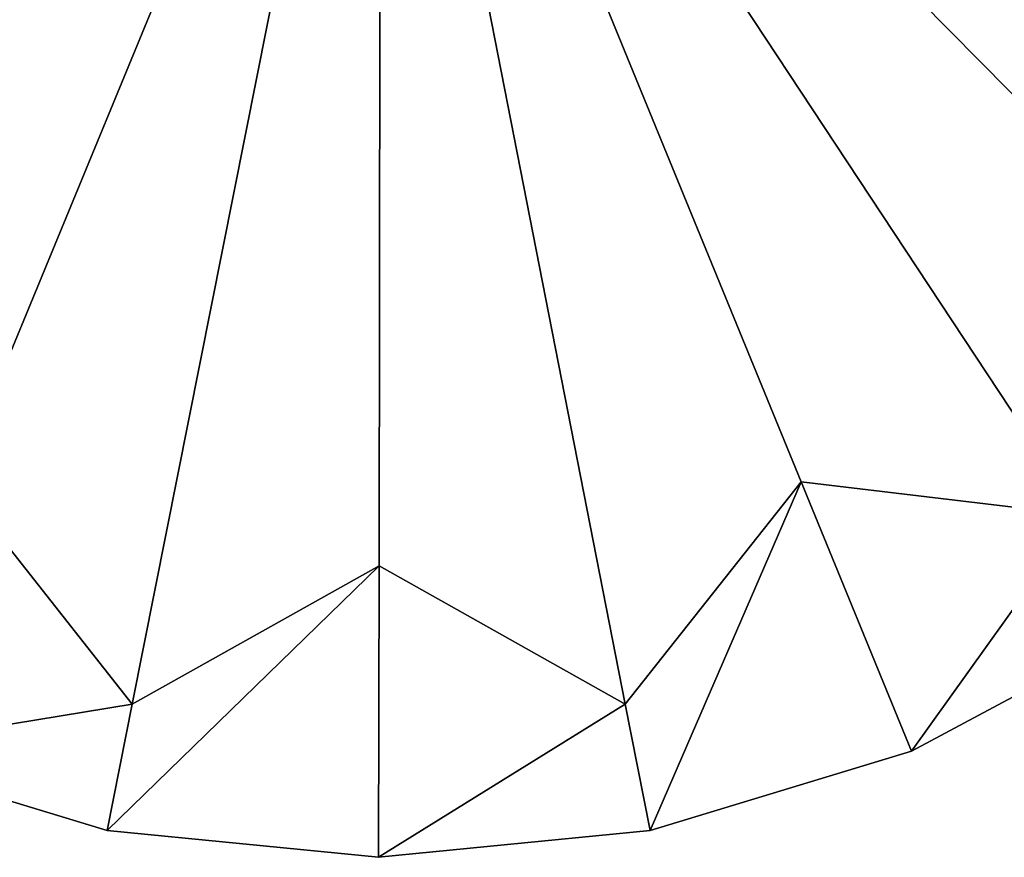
# Model space of a CAD drawing. Header units: inches. Extents: x -211 to 145, y -42 to 108.
# Tile 128 of 222: x 42 to 91, y -42 to 0. Entities that reach past the tile are written whole.
import ezdxf

# ---------------------------------------------------------------- set-up
doc = ezdxf.new("R2010")
doc.units = ezdxf.units.IN
doc.header["$MEASUREMENT"] = 0
doc.layers.add('CATALOGUE-TXT', color=8, linetype='Continuous')
doc.layers.add('CET Default', color=7, linetype='Continuous')
doc.layers.add('Layer0', color=7, linetype='Continuous', true_color=0xbec1ba)
doc.styles.add('Arial', font='arial.ttf')

# ---------------------------------------------------------------- blocks, each defined once
blk = doc.blocks.new('*C11')
at = {"layer": 'Layer0', "linetype": 'Continuous'}
blk.add_lwpolyline([(63.653, -26.366), (67.574, -13.441), (68.898, 0), (67.574, 13.441), (63.653, 26.366), (57.287, 38.277), (48.718, 48.718), (38.278, 57.286), (26.366, 63.653), (13.441, 67.574), (0, 68.898), (0, 68.898), (-13.441, 67.574), (-26.366, 63.653), (-38.278, 57.286), (-48.718, 48.718), (-57.287, 38.277), (-63.653, 26.366), (-67.574, 13.441), (-68.898, 0), (-67.574, -13.441), (-63.653, -26.366)], dxfattribs=at)
blk.add_lwpolyline([(63.653, -26.366), (67.574, -13.441), (68.898, 0), (67.574, 13.441), (63.653, 26.366), (57.287, 38.277), (48.718, 48.718), (38.278, 57.286), (26.366, 63.653), (13.441, 67.574), (0, 68.898), (0, 68.898), (-13.441, 67.574), (-26.366, 63.653), (-38.278, 57.286), (-48.718, 48.718), (-57.287, 38.277), (-63.653, 26.366), (-67.574, 13.441), (-68.898, 0), (-67.574, -13.441), (-63.653, -26.366)], dxfattribs=at)
at = {"layer": 'CATALOGUE-TXT', "linetype": 'Continuous', "style": 'Arial'}
blk.add_attdef('ITEXT', (1.004, 39.37), '', height=2.8, dxfattribs=at).dxf.unprotected_set("ltscale", 0)
blk = doc.blocks.new('*C43')
at = {"layer": 'Layer0', "linetype": 'Continuous'}
mesh = blk.add_polyface(dxfattribs=at)
corners = [(61.315, 12.196, 0), (50.327, 20.919), (-0.473, 0.094), (54.483, 0.024), (51.98, 34.732, 0), (38.49, 38.632), (34.732, 51.98, 0), (20.777, 50.468), (12.196, 61.315, 0), (-0.118, 54.625), (-12.196, 61.315, 0), (-21.013, 50.468), (-34.732, 51.98, 0), (-38.727, 38.632), (-51.98, 34.732, 0), (-50.563, 20.919), (-61.315, 12.196, 0), (-54.719, 0.023), (-61.315, -12.196, 0), (-50.563, -20.871), (-51.98, -34.732, 0), (-38.727, -38.585), (-34.732, -51.98, 0), (-21.013, -50.421), (-0.118, -54.578), (-12.196, -61.315, 0), (20.777, -50.421), (12.196, -61.315, 0), (38.49, -38.585), (34.732, -51.98, 0), (51.98, -34.732, 0), (50.327, -20.871), (61.315, -12.196, 0), (68.898, 0, 0), (67.574, 13.441, 0), (63.653, 26.366, 0), (57.287, 38.277, 0), (48.718, 48.718, 0), (38.278, 57.286, 0), (26.366, 63.653, 0), (13.441, 67.574, 0), (0, 68.898, 0), (-13.441, 67.574, 0), (-26.366, 63.653, 0), (-38.278, 57.286, 0), (-48.718, 48.718, 0), (-57.287, 38.277, 0), (-63.653, 26.366, 0), (-67.574, 13.441, 0), (-68.898, 0, 0), (-67.574, -13.441, 0), (-63.653, -26.366, 0), (-57.287, -38.277, 0), (-48.718, -48.718, 0), (-38.278, -57.286, 0), (-26.366, -63.653, 0), (-13.441, -67.574, 0), (0, -68.898, 0), (13.441, -67.574, 0), (26.366, -63.653, 0), (38.278, -57.286, 0), (48.718, -48.718, 0), (57.287, -38.277, 0), (63.653, -26.366, 0), (67.574, -13.441, 0)]
mesh.append_faces([[corners[k] for k in face] for face in [(0, 2, 1, 0), (0, 3, 2, 0), (4, 2, 5, 4), (4, 1, 2, 4), (6, 2, 7, 6), (5, 2, 6, 5), (8, 2, 9, 8), (7, 2, 8, 7), (2, 11, 10, 2), (9, 2, 10, 9), (2, 13, 12, 2), (2, 12, 11, 2), (2, 15, 14, 2), (2, 14, 13, 2), (2, 17, 16, 2), (2, 16, 15, 2), (2, 19, 18, 2), (2, 18, 17, 2), (2, 21, 20, 2), (2, 20, 19, 2), (2, 23, 22, 2), (2, 22, 21, 2), (24, 25, 2, 24), (2, 25, 23, 2), (26, 27, 2, 26), (27, 24, 2, 27), (28, 29, 2, 28), (29, 26, 2, 29), (30, 2, 31, 30), (30, 28, 2, 30), (32, 2, 3, 32), (32, 31, 2, 32), (33, 0, 34, 33), (33, 3, 0, 33), (34, 1, 35, 34), (34, 0, 1, 34), (35, 4, 36, 35), (35, 1, 4, 35), (36, 5, 37, 36), (36, 4, 5, 36), (37, 6, 38, 37), (37, 5, 6, 37), (38, 7, 39, 38), (38, 6, 7, 38), (39, 8, 40, 39), (39, 7, 8, 39), (40, 9, 41, 40), (40, 8, 9, 40), (41, 10, 42, 41), (41, 9, 10, 41), (42, 11, 43, 42), (10, 11, 42, 10), (43, 12, 44, 43), (11, 12, 43, 11), (44, 13, 45, 44), (12, 13, 44, 12), (45, 14, 46, 45), (13, 14, 45, 13), (15, 47, 46, 15), (15, 46, 14, 15), (16, 48, 47, 16), (15, 16, 47, 15), (17, 49, 48, 17), (17, 48, 16, 17), (18, 50, 49, 18), (17, 18, 49, 17), (19, 51, 50, 19), (19, 50, 18, 19), (20, 52, 51, 20), (19, 20, 51, 19), (21, 53, 52, 21), (21, 52, 20, 21), (22, 54, 53, 22), (22, 53, 21, 22), (23, 55, 54, 23), (23, 54, 22, 23), (25, 56, 55, 25), (25, 55, 23, 25), (57, 56, 24, 57), (24, 56, 25, 24), (58, 57, 27, 58), (27, 57, 24, 27), (59, 58, 26, 59), (26, 58, 27, 26), (60, 59, 29, 60), (29, 59, 26, 29), (61, 60, 28, 61), (28, 60, 29, 28), (62, 61, 30, 62), (30, 61, 28, 30), (63, 62, 31, 63), (62, 30, 31, 62), (64, 63, 32, 64), (63, 31, 32, 63), (33, 64, 3, 33), (64, 32, 3, 64)]])
mesh = blk.add_polyface(dxfattribs=at)
corners = [(61.315, 12.196, 0), (50.327, 20.919), (-0.473, 0.094), (54.483, 0.024), (51.98, 34.732, 0), (38.49, 38.632), (34.732, 51.98, 0), (20.777, 50.468), (12.196, 61.315, 0), (-0.118, 54.625), (-12.196, 61.315, 0), (-21.013, 50.468), (-34.732, 51.98, 0), (-38.727, 38.632), (-51.98, 34.732, 0), (-50.563, 20.919), (-61.315, 12.196, 0), (-54.719, 0.023), (-61.315, -12.196, 0), (-50.563, -20.871), (-51.98, -34.732, 0), (-38.727, -38.585), (-34.732, -51.98, 0), (-21.013, -50.421), (-0.118, -54.578), (-12.196, -61.315, 0), (20.777, -50.421), (12.196, -61.315, 0), (38.49, -38.585), (34.732, -51.98, 0), (51.98, -34.732, 0), (50.327, -20.871), (61.315, -12.196, 0), (68.898, 0, 0), (67.574, 13.441, 0), (63.653, 26.366, 0), (57.287, 38.277, 0), (48.718, 48.718, 0), (38.278, 57.286, 0), (26.366, 63.653, 0), (13.441, 67.574, 0), (0, 68.898, 0), (-13.441, 67.574, 0), (-26.366, 63.653, 0), (-38.278, 57.286, 0), (-48.718, 48.718, 0), (-57.287, 38.277, 0), (-63.653, 26.366, 0), (-67.574, 13.441, 0), (-68.898, 0, 0), (-67.574, -13.441, 0), (-63.653, -26.366, 0), (-57.287, -38.277, 0), (-48.718, -48.718, 0), (-38.278, -57.286, 0), (-26.366, -63.653, 0), (-13.441, -67.574, 0), (0, -68.898, 0), (13.441, -67.574, 0), (26.366, -63.653, 0), (38.278, -57.286, 0), (48.718, -48.718, 0), (57.287, -38.277, 0), (63.653, -26.366, 0), (67.574, -13.441, 0)]
mesh.append_faces([[corners[k] for k in face] for face in [(0, 1, 2, 0), (0, 2, 3, 0), (4, 5, 2, 4), (4, 2, 1, 4), (6, 7, 2, 6), (5, 6, 2, 5), (8, 9, 2, 8), (7, 8, 2, 7), (2, 10, 11, 2), (9, 10, 2, 9), (2, 12, 13, 2), (2, 11, 12, 2), (2, 14, 15, 2), (2, 13, 14, 2), (2, 16, 17, 2), (2, 15, 16, 2), (2, 18, 19, 2), (2, 17, 18, 2), (2, 20, 21, 2), (2, 19, 20, 2), (2, 22, 23, 2), (2, 21, 22, 2), (24, 2, 25, 24), (2, 23, 25, 2), (26, 2, 27, 26), (27, 2, 24, 27), (28, 2, 29, 28), (29, 2, 26, 29), (30, 31, 2, 30), (30, 2, 28, 30), (32, 3, 2, 32), (32, 2, 31, 32), (33, 34, 0, 33), (33, 0, 3, 33), (34, 35, 1, 34), (34, 1, 0, 34), (35, 36, 4, 35), (35, 4, 1, 35), (36, 37, 5, 36), (36, 5, 4, 36), (37, 38, 6, 37), (37, 6, 5, 37), (38, 39, 7, 38), (38, 7, 6, 38), (39, 40, 8, 39), (39, 8, 7, 39), (40, 41, 9, 40), (40, 9, 8, 40), (41, 42, 10, 41), (41, 10, 9, 41), (42, 43, 11, 42), (10, 42, 11, 10), (43, 44, 12, 43), (11, 43, 12, 11), (44, 45, 13, 44), (12, 44, 13, 12), (45, 46, 14, 45), (13, 45, 14, 13), (15, 46, 47, 15), (15, 14, 46, 15), (16, 47, 48, 16), (15, 47, 16, 15), (17, 48, 49, 17), (17, 16, 48, 17), (18, 49, 50, 18), (17, 49, 18, 17), (19, 50, 51, 19), (19, 18, 50, 19), (20, 51, 52, 20), (19, 51, 20, 19), (21, 52, 53, 21), (21, 20, 52, 21), (22, 53, 54, 22), (22, 21, 53, 22), (23, 54, 55, 23), (23, 22, 54, 23), (25, 55, 56, 25), (25, 23, 55, 25), (57, 24, 56, 57), (24, 25, 56, 24), (58, 27, 57, 58), (27, 24, 57, 27), (59, 26, 58, 59), (26, 27, 58, 26), (60, 29, 59, 60), (29, 26, 59, 29), (61, 28, 60, 61), (28, 29, 60, 28), (62, 30, 61, 62), (30, 28, 61, 30), (63, 31, 62, 63), (62, 31, 30, 62), (64, 32, 63, 64), (63, 32, 31, 63), (33, 3, 64, 33), (64, 3, 32, 64)]])
blk = doc.blocks.new('*C49')
at = {"layer": 'CET Default', "linetype": 'Continuous', "rotation": 269.9999999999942}
blk.add_blockref('*C43', (60.226, 27.017, 0), dxfattribs=at)

msp = doc.modelspace()

# ---------------------------------------------------------------- block references
at = {"layer": 'CET Default', "linetype": 'Continuous', "rotation": 269.9999999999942}
msp.add_blockref('*C11', (60.226, 27.017, 0), dxfattribs=at)
at = {"layer": 'CET Default', "linetype": 'Continuous'}
msp.add_blockref('*C49', (0, 0), dxfattribs=at)

doc.saveas('drawing.dxf')
